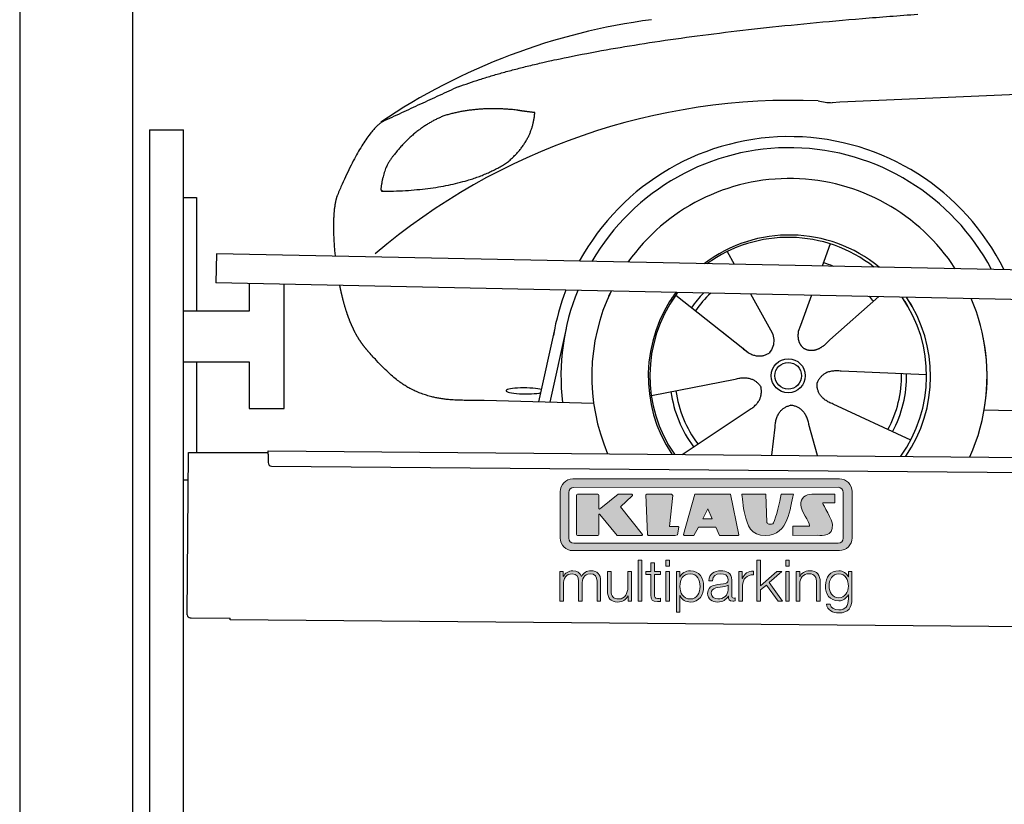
# Model space of a CAD drawing. Header units: millimetres. Extents: x -411 to 6777, y 0 to 7027.
# Tile 2 of 6: x 0 to 1744, y 4268 to 5657. Entities that reach past the tile are written whole.
import ezdxf

# ---------------------------------------------------------------- set-up
doc = ezdxf.new("R2010")
doc.units = ezdxf.units.MM
for name, color, linetype, lineweight in [('car', 10, 'Continuous', 25), ('Gebäude', 7, 'Continuous', 25), ('Logo', 7, 'Continuous', 25), ('Plattform', 7, 'Continuous', 25), ('Sichtbare Kanten(DIN)', 7, 'Continuous', 25), ('Ständer hinten', 7, 'Continuous', 25)]:
    doc.layers.add(name, color=color, linetype=linetype, lineweight=lineweight)

# ---------------------------------------------------------------- blocks, each defined once
blk = doc.blocks.new('Car')
at = {"layer": 'car'}
for p, q in [((1386.9, 5272.9), (1373, 5233.4)), ((1204.7, 5257.5), (1217.4, 5235.1)), ((1114.4, 5179.5), (1233.9, 5086.6)), ((1247, 5182.8), (1285.5, 5114.6)), ((1354.7, 5181.6), (1335.8, 5127.6)), ((1473.9, 5180.2), (1387.8, 5102.7)), ((1335.8, 5127.6), (1332, 5117.3)), ((873.8, 4988.2), (901.1, 5119.1)), ((920.7, 5118.9), (893.4, 4987.9)), ((1196.5, 5115.7), (1243.1, 5079.5)), ((1559.9, 5042.7), (1408.6, 5047.6)), ((1072.8, 5001.5), (1221.1, 5031.8)), ((970.8, 4986.5), (776.6, 4989.9)), ((1532.7, 4926.5), (1394.9, 4989.2)), ((1128.2, 4897.7), (1244.4, 4976.5)), ((1662.5, 4981.6), (3711.5, 4947)), ((1368.1, 4897.8), (1352.3, 4952.4)), ((1286.9, 4897.8), (1292.5, 4947.4))]:
    blk.add_line(p, q, dxfattribs=at)
for radius in [30.1, 23.6]:
    blk.add_circle((1314.9, 5038.7), radius, dxfattribs=at)
for centre, radius, start, end in [((1223.9, 4555.6), 1122.3, 98.0395, 124.4377), ((1328.6, 4385.2), 1141.2, 88.2487, 130.916), ((1389.9, 5640.2), 117.4, 256.9855, 269.1884), ((1317, 5037.9), 424.2, 26.9197, 151.8432), ((1317, 5037.9), 404.6, 28.3768, 150.3862), ((1317, 5037.9), 350, 33.4585, 145.3045), ((1317, 5037.9), 250, 51.0494, 127.7135), ((1314.9, 5038.7), 245, 52.2371, 126.5259), ((1314.9, 5038.7), 209.6, 68.0621, 73.3995), ((1317, 5037.9), 424.2, 159.4632, 170.7471), ((1317, 5037.9), 404.6, 158.4572, 187.1619), ((1317, 5037.9), 350, 155.0104, 203.6179), ((1317, 5037.9), 350, 155.0104, 157.8717), ((1317, 5037.9), 250, 144.1237, 214.1037), ((1314.9, 5038.7), 245, 144.9266, 215.1376), ((1317, 5037.9), 250, 144.1237, 148.496), ((1314.9, 5038.7), 245, 143.5289, 148.0172), ((1314.9, 5038.7), 209.6, 136.2024, 145.3995), ((1314.9, 5038.7), 200.6, 133.7482, 145.5463), ((1314.9, 5038.7), 200.6, 41.6402, 44.9032), ((1314.9, 5038.7), 245, 30.7457, 35.1225), ((1314.9, 5038.7), 245, 324.9119, 35.1225), ((1317, 5037.9), 250, 30.267, 34.5277), ((1317, 5037.9), 250, 325.9458, 34.5277), ((1317, 5037.9), 350, 350.7505, 23.641), ((1317, 5037.9), 350, 336.4317, 11.924), ((1314.9, 5038.7), 200.6, 332.1152, 1.5463), ((1314.9, 5038.7), 209.6, 332.262, 1.3995), ((1314.9, 5038.7), 209.6, 188.262, 217.3995), ((1314.9, 5038.7), 200.6, 188.1152, 217.5463)]:
    blk.add_arc(centre, radius, start, end, dxfattribs=at)
blk.add_ellipse((849.2, 5007.6), major_axis=(33.6, 0), ratio=0.157274, start_param=0.513473, end_param=5.704241, dxfattribs=at)
for points, degree in [([(725.9, 5545), (961.6, 5633.8), (1538.2, 5681)], 2), ([(4696.9, 5637), (3820.2, 5657.3), (1388.2, 5522.9)], 2), ([(725.9, 5545), (592.2, 5481.9)], 1), ([(702.3, 5493.8), (650.2, 5472.6), (612.6, 5422.3)], 2), ([(829.1, 5504.7), (761.5, 5511.8), (702.3, 5493.8)], 2), ([(812.8, 5411.1), (858.5, 5448.5), (861.8, 5500.4)], 2), ([(861.8, 5500.4), (844, 5502.3), (829.1, 5504.7)], 2), ([(592.2, 5481.9), (557.8, 5458.8), (513.7, 5351.3)], 2), ([(612.6, 5422.3), (594.5, 5402.3), (590.2, 5361)], 2), ([(591.4, 5358.7), (736.2, 5360.6), (812.8, 5411.1)], 2), ([(590.2, 5361), (593.5, 5360.8), (591.4, 5358.7)], 2), ([(513.7, 5351.3), (507.4, 5335.4), (505.6, 5306.9), (506.9, 5274.5), (510.6, 5242.7)], 4), ([(1233.9, 5086.6), (1257.4, 5064.9), (1280.6, 5078.4)], 2), ([(1408.6, 5047.6), (1376.8, 5051.4), (1366, 5026.8)], 2), ([(1221.1, 5031.8), (1251.8, 5040.8), (1266.6, 5018.4)], 2), ([(1394.9, 4989.2), (1364.8, 5000), (1366, 5026.8)], 2), ([(1244.4, 4976.5), (1272.3, 4992.1), (1266.6, 5018.4)], 2), ([(1292.5, 4947.4), (1293.4, 4979.3), (1319.3, 4986.5)], 2), ([(1352.3, 4952.4), (1346.1, 4983.8), (1319.3, 4986.5)], 2)]:
    blk.add_open_spline(points, degree=degree, dxfattribs=at)
for points, degree, knots in [([(518.8, 5191.4), (519.7, 5187.2), (520.7, 5183), (521.6, 5178.8), (522.6, 5174.8), (526.3, 5160), (530.4, 5146.4), (534.9, 5133.9), (539.8, 5122.7)], 4, [0.4914944, 0.4914944, 0.4914944, 0.4914944, 0.4914944, 0.5422469, 0.5422469, 0.5422469, 0.5422469, 0.728655, 0.728655, 0.728655, 0.728655, 0.728655]), ([(539.5, 5123.4), (540.9, 5120.2), (542.4, 5117.1), (543.8, 5114.1), (545.3, 5111.3), (551, 5100.2), (557.1, 5090.9), (563.4, 5083), (570, 5075.6)], 4, [0.7288005, 0.7288005, 0.7288005, 0.7288005, 0.7288005, 0.7843928, 0.7843928, 0.7843928, 0.7843928, 1, 1, 1, 1, 1]), ([(1285.5, 5114.6), (1287.2, 5110.5), (1288.3, 5106.5), (1288.6, 5102.7), (1289.3, 5094.1), (1286.7, 5086), (1280.6, 5078.4)], 3, [0.2167758, 0.2167758, 0.2167758, 0.2167758, 0.4600873, 0.4600873, 0.4600873, 1, 1, 1, 1]), ([(1332, 5117.3), (1331.5, 5114.2), (1331.3, 5111.1), (1331.4, 5108.2), (1331.7, 5105.4), (1332.5, 5099.6), (1334.6, 5094.3), (1338.2, 5089.8), (1343.1, 5086.8)], 4, [0.3191838, 0.3191838, 0.3191838, 0.3191838, 0.3191838, 0.5438253, 0.5438253, 0.5438253, 0.5438253, 1, 1, 1, 1, 1]), ([(1387.8, 5102.7), (1387.8, 5102.7), (1387.8, 5102.7), (1387.8, 5102.7), (1387.8, 5102.7), (1378.8, 5092.8), (1368.2, 5082.8), (1353.9, 5080.3), (1343.1, 5086.8)], 4, [-0.000003, -0.000003, -0.000003, -0.000003, -0.000003, 0, 0, 0, 0, 1, 1, 1, 1, 1]), ([(776.6, 4989.9), (751.9, 4990.4), (696.3, 4986.3), (660.1, 4999.9), (616.2, 5024.6), (570, 5075.6)], 4, [0, 0, 0, 0, 0, 0.597866, 1, 1, 1, 1, 1])]:
    blk.add_open_spline(points, degree=degree, knots=knots, dxfattribs=at)
blk = doc.blocks.new('KLAUS')
at = {"layer": 'Logo'}
h = blk.add_hatch(color=8, dxfattribs=at)
h.dxf.hatch_style = 2
edge = h.paths.add_edge_path()
edge.add_spline(control_points=[(3.6, 29.09), (2.88, 29.09), (2.3, 28.51), (2.3, 27.8), (2.3, 27.8), (2.3, 16.11), (2.3, 16.11), (2.3, 15.39), (2.88, 14.81), (3.6, 14.81), (3.6, 14.81), (71.16, 14.81), (71.16, 14.81), (71.88, 14.81), (72.46, 15.39), (72.46, 16.11), (72.46, 16.11), (72.46, 27.8), (72.46, 27.8), (72.46, 28.51), (71.88, 29.09), (71.16, 29.09), (71.16, 29.09), (3.6, 29.09), (3.6, 29.09), (3.6, 29.09), (3.6, 29.09), (3.6, 29.09)], knot_values=[0, 0, 0, 0, 1, 1, 1, 2, 2, 2, 3, 3, 3, 4, 4, 4, 5, 5, 5, 6, 6, 6, 7, 7, 7, 8, 8, 8, 9, 9, 9, 9], degree=3, periodic=0)
edge = h.paths.add_edge_path()
edge.add_spline(control_points=[(3.35, 31.23), (3.35, 31.23), (71.47, 31.23), (71.47, 31.23), (73.26, 31.23), (74.71, 29.77), (74.71, 27.99), (74.71, 27.99), (74.71, 16.17), (74.71, 16.17), (74.71, 14.38), (73.26, 12.93), (71.47, 12.93), (71.47, 12.93), (3.35, 12.93), (3.35, 12.93), (1.56, 12.93), (0.11, 14.38), (0.11, 16.17), (0.11, 16.17), (0.11, 27.99), (0.11, 27.99), (0.11, 29.77), (1.56, 31.23), (3.35, 31.23), (3.35, 31.23), (3.35, 31.23), (3.35, 31.23)], knot_values=[0, 0, 0, 0, 1, 1, 1, 2, 2, 2, 3, 3, 3, 4, 4, 4, 5, 5, 5, 6, 6, 6, 7, 7, 7, 8, 8, 8, 9, 9, 9, 9], degree=3, periodic=0)
h = blk.add_hatch(color=8, dxfattribs=at)
h.dxf.hatch_style = 2
edge = h.paths.add_edge_path()
edge.add_spline(control_points=[(4.5, 27.33), (4.5, 27.33), (9.7, 27.33), (9.7, 27.33), (9.84, 27.33), (9.96, 27.22), (9.96, 27.08), (9.96, 27.08), (9.96, 23.69), (9.96, 23.69), (9.96, 23.69), (9.94, 23.64), (10.04, 23.59), (10.14, 23.53), (10.2, 23.57), (10.2, 23.57), (10.2, 23.57), (10.51, 23.75), (10.51, 23.75), (10.51, 23.75), (14.94, 27.33), (14.94, 27.33), (14.94, 27.33), (18.41, 27.33), (18.41, 27.33), (18.41, 27.33), (18.49, 27.33), (18.56, 27.2), (18.65, 27.04), (18.53, 26.91), (18.53, 26.91), (18.53, 26.91), (15.49, 24.11), (15.49, 24.11), (15.49, 24.11), (21.14, 17.06), (21.14, 17.06), (21.14, 17.06), (21.13, 16.91), (21.13, 16.91), (21.08, 16.84), (20.99, 16.82), (20.99, 16.82), (20.99, 16.82), (14.7, 16.82), (14.7, 16.82), (14.7, 16.82), (10.26, 22.17), (10.26, 22.17), (10.26, 22.17), (10.19, 22.24), (10.08, 22.21), (9.97, 22.18), (9.96, 22.11), (9.96, 22.11), (9.96, 22.11), (9.96, 17.08), (9.96, 17.08), (9.96, 16.94), (9.84, 16.82), (9.7, 16.82), (9.7, 16.82), (4.5, 16.82), (4.5, 16.82), (4.36, 16.82), (4.25, 16.94), (4.25, 17.08), (4.25, 17.08), (4.25, 27.08), (4.25, 27.08), (4.25, 27.22), (4.36, 27.33), (4.5, 27.33), (4.5, 27.33), (4.5, 27.33), (4.5, 27.33)], knot_values=[0, 0, 0, 0, 1, 1, 1, 2, 2, 2, 3, 3, 3, 4, 4, 4, 5, 5, 5, 6, 6, 6, 7, 7, 7, 8, 8, 8, 9, 9, 9, 10, 10, 10, 11, 11, 11, 12, 12, 12, 13, 13, 13, 14, 14, 14, 15, 15, 15, 16, 16, 16, 17, 17, 17, 18, 18, 18, 19, 19, 19, 20, 20, 20, 21, 21, 21, 22, 22, 22, 23, 23, 23, 24, 24, 24, 25, 25, 25, 25], degree=3, periodic=0)
h = blk.add_hatch(color=8, dxfattribs=at)
h.dxf.hatch_style = 2
h.paths.add_polyline_path([(22.42, 17.06), (21.97, 27.15), (22.24, 27.33), (28.55, 27.33), (28.86, 26.97), (28.01, 19.08), (30.26, 19.07), (30.44, 18.95), (30.08, 16.95), (29.49, 16.82), (22.6, 16.82)])
h = blk.add_hatch(color=8, dxfattribs=at)
h.paths.add_polyline_path([(36.52, 21.01), (38.93, 21.01), (37.87, 23.57)])
h.paths.add_polyline_path([(34.52, 27.33), (43.65, 27.33), (45.76, 16.94), (45.57, 16.82), (40.83, 16.82), (39.89, 18.95), (35.42, 18.95), (34.27, 16.82), (31.78, 16.82), (31.66, 17)])
h = blk.add_hatch(color=8, dxfattribs=at)
h.dxf.hatch_style = 2
edge = h.paths.add_edge_path()
edge.add_spline(control_points=[(52.69, 27.32), (52.69, 27.32), (52.88, 20.14), (52.88, 20.14), (53.01, 19.89), (53.2, 19.77), (53.43, 19.71), (53.91, 19.59), (54.43, 19.57), (54.64, 20.03), (55.23, 21.34), (56.27, 25.45), (56.6, 27.33), (56.6, 27.33), (59.77, 27.33), (59.77, 27.33), (58.77, 23.9), (58.56, 16.82), (52.63, 16.76), (48.72, 16.72), (48.01, 19.35), (47.27, 22.24), (46.89, 23.68), (46.54, 27.33), (46.54, 27.33), (46.54, 27.33), (52.69, 27.32), (52.69, 27.32), (52.69, 27.32), (52.69, 27.32), (52.69, 27.32)], knot_values=[0, 0, 0, 0, 1, 1, 1, 2, 2, 2, 3, 3, 3, 4, 4, 4, 5, 5, 5, 6, 6, 6, 7, 7, 7, 8, 8, 8, 9, 9, 9, 10, 10, 10, 10], degree=3, periodic=0)
h = blk.add_hatch(color=8, dxfattribs=at)
h.dxf.hatch_style = 2
edge = h.paths.add_edge_path()
edge.add_spline(control_points=[(64.46, 27.33), (64.46, 27.33), (70.31, 27.33), (70.31, 27.33), (70.31, 26.52), (70.31, 26.02), (70.31, 25.12), (70.31, 25.12), (67.3, 25.12), (67.3, 25.12), (67.24, 25.04), (67.25, 25.11), (67.25, 24.91), (67.25, 24.88), (69.73, 20.38), (69.73, 19.57), (69.73, 16.4), (67.22, 16.81), (65.9, 16.82), (65.9, 16.82), (59.59, 16.82), (59.59, 16.82), (59.59, 17.76), (59.59, 18.23), (59.59, 19.14), (59.59, 19.14), (63.75, 19.14), (63.75, 19.14), (63.82, 19.22), (63.81, 19.11), (63.81, 19.31), (63.81, 20.32), (61.58, 23.06), (61.58, 24.63), (61.58, 26.33), (62.83, 27.34), (64.46, 27.33), (64.46, 27.33), (64.46, 27.33), (64.46, 27.33)], knot_values=[0, 0, 0, 0, 1, 1, 1, 2, 2, 2, 3, 3, 3, 4, 4, 4, 5, 5, 5, 6, 6, 6, 7, 7, 7, 8, 8, 8, 9, 9, 9, 10, 10, 10, 11, 11, 11, 12, 12, 12, 13, 13, 13, 13], degree=3, periodic=0)
h = blk.add_hatch(color=30, dxfattribs=at)
h.dxf.hatch_style = 2
h.paths.add_polyline_path([(20.07, 0), (20.99, 0), (20.99, 10.45), (20.07, 10.45)])
h = blk.add_hatch(color=30, dxfattribs=at)
h.paths.add_polyline_path([(27.1, 0), (28.03, 0), (28.03, 7.55), (27.1, 7.55)])
h.paths.add_polyline_path([(27.1, 8.98), (28.03, 8.98), (28.03, 10.45), (27.1, 10.45)])
h = blk.add_hatch(color=30, dxfattribs=at)
h.dxf.hatch_style = 2
h.paths.add_polyline_path([(50.4, 0), (51.32, 0), (51.32, 2.87), (52.82, 4.11), (55.8, 0), (56.96, 0), (53.52, 4.76), (56.74, 7.55), (55.51, 7.55), (51.32, 3.89), (51.32, 10.45), (50.4, 10.45)])
h = blk.add_hatch(color=30, dxfattribs=at)
h.paths.add_polyline_path([(57.74, 0), (58.66, 0), (58.66, 7.55), (57.74, 7.55)])
h.paths.add_polyline_path([(57.74, 8.98), (58.66, 8.98), (58.66, 10.45), (57.74, 10.45)])
h = blk.add_hatch(color=30, dxfattribs=at)
h.dxf.hatch_style = 2
edge = h.paths.add_edge_path()
edge.add_spline(control_points=[(0, 0), (0, 0), (0.92, 0), (0.92, 0), (0.92, 0), (0.92, 4.22), (0.92, 4.22), (0.94, 5.8), (1.58, 7), (3.18, 7), (4.35, 7), (4.77, 6.15), (4.76, 5.12), (4.76, 5.12), (4.76, 0), (4.76, 0), (4.76, 0), (5.68, 0), (5.68, 0), (5.68, 0), (5.68, 4.27), (5.68, 4.27), (5.68, 5.68), (6.14, 7), (7.73, 7), (9.05, 7), (9.52, 6.32), (9.52, 5.08), (9.52, 5.08), (9.52, 0), (9.52, 0), (9.52, 0), (10.44, 0), (10.44, 0), (10.44, 0), (10.44, 5.12), (10.44, 5.12), (10.44, 6.91), (9.59, 7.77), (7.94, 7.77), (6.94, 7.77), (5.99, 7.29), (5.54, 6.3), (5.26, 7.29), (4.36, 7.77), (3.37, 7.77), (2.17, 7.77), (1.38, 7.19), (0.89, 6.28), (0.89, 6.28), (0.85, 6.28), (0.85, 6.28), (0.85, 6.28), (0.85, 7.55), (0.85, 7.55), (0.85, 7.55), (0, 7.55), (0, 7.55), (0, 7.55), (0, 0), (0, 0), (0, 0), (0, 0), (0, 0)], knot_values=[0, 0, 0, 0, 1, 1, 1, 2, 2, 2, 3, 3, 3, 4, 4, 4, 5, 5, 5, 6, 6, 6, 7, 7, 7, 8, 8, 8, 9, 9, 9, 10, 10, 10, 11, 11, 11, 12, 12, 12, 13, 13, 13, 14, 14, 14, 15, 15, 15, 16, 16, 16, 17, 17, 17, 18, 18, 18, 19, 19, 19, 20, 20, 20, 21, 21, 21, 21], degree=3, periodic=0)
h = blk.add_hatch(color=30, dxfattribs=at)
h.dxf.hatch_style = 2
edge = h.paths.add_edge_path()
edge.add_spline(control_points=[(18.31, 7.55), (18.31, 7.55), (17.39, 7.55), (17.39, 7.55), (17.39, 7.55), (17.39, 3.59), (17.39, 3.59), (17.39, 2.05), (16.7, 0.56), (15.12, 0.56), (13.66, 0.56), (13.15, 1.27), (13.1, 2.64), (13.1, 2.64), (13.1, 7.55), (13.1, 7.55), (13.1, 7.55), (12.18, 7.55), (12.18, 7.55), (12.18, 7.55), (12.18, 2.65), (12.18, 2.65), (12.18, 0.89), (12.93, -0.22), (14.83, -0.22), (15.96, -0.22), (16.95, 0.35), (17.44, 1.36), (17.44, 1.36), (17.47, 1.36), (17.47, 1.36), (17.47, 1.36), (17.47, 0), (17.47, 0), (17.47, 0), (18.31, 0), (18.31, 0), (18.31, 0), (18.31, 7.55), (18.31, 7.55), (18.31, 7.55), (18.31, 7.55), (18.31, 7.55)], knot_values=[0, 0, 0, 0, 1, 1, 1, 2, 2, 2, 3, 3, 3, 4, 4, 4, 5, 5, 5, 6, 6, 6, 7, 7, 7, 8, 8, 8, 9, 9, 9, 10, 10, 10, 11, 11, 11, 12, 12, 12, 13, 13, 13, 14, 14, 14, 14], degree=3, periodic=0)
h = blk.add_hatch(color=30, dxfattribs=at)
h.dxf.hatch_style = 2
edge = h.paths.add_edge_path()
edge.add_spline(control_points=[(24.22, 9.82), (24.22, 9.82), (23.3, 9.82), (23.3, 9.82), (23.3, 9.82), (23.3, 7.55), (23.3, 7.55), (23.3, 7.55), (21.98, 7.55), (21.98, 7.55), (21.98, 7.55), (21.98, 6.78), (21.98, 6.78), (21.98, 6.78), (23.3, 6.78), (23.3, 6.78), (23.3, 6.78), (23.3, 1.61), (23.3, 1.61), (23.28, 0.32), (23.71, -0.09), (24.94, -0.09), (25.22, -0.09), (25.48, -0.06), (25.76, -0.06), (25.76, -0.06), (25.76, 0.73), (25.76, 0.73), (25.5, 0.7), (25.23, 0.69), (24.97, 0.69), (24.31, 0.73), (24.22, 1.08), (24.22, 1.68), (24.22, 1.68), (24.22, 6.78), (24.22, 6.78), (24.22, 6.78), (25.76, 6.78), (25.76, 6.78), (25.76, 6.78), (25.76, 7.55), (25.76, 7.55), (25.76, 7.55), (24.22, 7.55), (24.22, 7.55), (24.22, 7.55), (24.22, 9.82), (24.22, 9.82), (24.22, 9.82), (24.22, 9.82), (24.22, 9.82)], knot_values=[0, 0, 0, 0, 1, 1, 1, 2, 2, 2, 3, 3, 3, 4, 4, 4, 5, 5, 5, 6, 6, 6, 7, 7, 7, 8, 8, 8, 9, 9, 9, 10, 10, 10, 11, 11, 11, 12, 12, 12, 13, 13, 13, 14, 14, 14, 15, 15, 15, 16, 16, 16, 17, 17, 17, 17], degree=3, periodic=0)
h = blk.add_hatch(color=30, dxfattribs=at)
edge = h.paths.add_edge_path()
edge.add_spline(control_points=[(35.84, 3.78), (35.84, 2.21), (35.12, 0.56), (33.37, 0.56), (31.4, 0.56), (30.72, 2.21), (30.72, 3.78), (30.72, 5.49), (31.33, 7), (33.37, 7), (35.12, 7), (35.84, 5.34), (35.84, 3.78), (35.84, 3.78), (35.84, 3.78), (35.84, 3.78)], knot_values=[0, 0, 0, 0, 1, 1, 1, 2, 2, 2, 3, 3, 3, 4, 4, 4, 5, 5, 5, 5], degree=3, periodic=0)
edge = h.paths.add_edge_path()
edge.add_spline(control_points=[(29.79, -2.8), (29.79, -2.8), (30.72, -2.8), (30.72, -2.8), (30.72, -2.8), (30.72, 1.43), (30.72, 1.43), (30.72, 1.43), (30.74, 1.43), (30.74, 1.43), (31.14, 0.35), (32.24, -0.22), (33.37, -0.22), (35.66, -0.22), (36.76, 1.64), (36.76, 3.78), (36.76, 5.91), (35.66, 7.77), (33.37, 7.77), (32.15, 7.77), (31.1, 7.14), (30.67, 6.12), (30.67, 6.12), (30.64, 6.12), (30.64, 6.12), (30.64, 6.12), (30.64, 7.55), (30.64, 7.55), (30.64, 7.55), (29.79, 7.55), (29.79, 7.55), (29.79, 7.55), (29.79, -2.8), (29.79, -2.8), (29.79, -2.8), (29.79, -2.8), (29.79, -2.8)], knot_values=[0, 0, 0, 0, 1, 1, 1, 2, 2, 2, 3, 3, 3, 4, 4, 4, 5, 5, 5, 6, 6, 6, 7, 7, 7, 8, 8, 8, 9, 9, 9, 10, 10, 10, 11, 11, 11, 12, 12, 12, 12], degree=3, periodic=0)
h = blk.add_hatch(color=30, dxfattribs=at)
edge = h.paths.add_edge_path()
edge.add_spline(control_points=[(43.03, 2.93), (43.04, 1.45), (41.8, 0.56), (40.39, 0.56), (39.53, 0.56), (38.71, 1.13), (38.71, 2.05), (38.71, 3.53), (40.66, 3.51), (42.22, 3.79), (42.47, 3.84), (42.88, 3.91), (43, 4.13), (43, 4.13), (43.03, 4.13), (43.03, 4.13), (43.03, 4.13), (43.03, 2.93), (43.03, 2.93), (43.03, 2.93), (43.03, 2.93), (43.03, 2.93)], knot_values=[0, 0, 0, 0, 1, 1, 1, 2, 2, 2, 3, 3, 3, 4, 4, 4, 5, 5, 5, 6, 6, 6, 7, 7, 7, 7], degree=3, periodic=0)
edge = h.paths.add_edge_path()
edge.add_spline(control_points=[(39.03, 5.24), (39.06, 6.47), (39.91, 7), (41.05, 7), (42.14, 7), (43.03, 6.69), (43.03, 5.45), (43.03, 4.61), (42.6, 4.51), (41.84, 4.42), (39.85, 4.19), (37.79, 4.11), (37.79, 1.99), (37.79, 0.47), (38.93, -0.22), (40.32, -0.22), (41.77, -0.22), (42.43, 0.34), (43.07, 1.32), (43.07, 1.32), (43.1, 1.32), (43.1, 1.32), (43.1, 0.53), (43.25, 0), (44.19, 0), (44.43, 0), (44.58, 0.01), (44.79, 0.06), (44.79, 0.06), (44.79, 0.83), (44.79, 0.83), (44.71, 0.81), (44.6, 0.78), (44.49, 0.78), (44.13, 0.78), (43.95, 0.98), (43.95, 1.33), (43.95, 1.33), (43.95, 5.34), (43.95, 5.34), (43.95, 7.36), (42.5, 7.77), (41.17, 7.77), (39.44, 7.77), (38.2, 7.01), (38.11, 5.24), (38.11, 5.24), (39.03, 5.24), (39.03, 5.24), (39.03, 5.24), (39.03, 5.24), (39.03, 5.24)], knot_values=[0, 0, 0, 0, 1, 1, 1, 2, 2, 2, 3, 3, 3, 4, 4, 4, 5, 5, 5, 6, 6, 6, 7, 7, 7, 8, 8, 8, 9, 9, 9, 10, 10, 10, 11, 11, 11, 12, 12, 12, 13, 13, 13, 14, 14, 14, 15, 15, 15, 16, 16, 16, 17, 17, 17, 17], degree=3, periodic=0)
h = blk.add_hatch(color=30, dxfattribs=at)
h.dxf.hatch_style = 2
edge = h.paths.add_edge_path()
edge.add_spline(control_points=[(45.79, 0), (45.79, 0), (46.71, 0), (46.71, 0), (46.71, 0), (46.71, 4.03), (46.71, 4.03), (46.71, 5.59), (47.85, 6.82), (49.52, 6.73), (49.52, 6.73), (49.52, 7.66), (49.52, 7.66), (48.16, 7.72), (47.14, 7), (46.67, 5.78), (46.67, 5.78), (46.64, 5.78), (46.64, 5.78), (46.64, 5.78), (46.64, 7.55), (46.64, 7.55), (46.64, 7.55), (45.79, 7.55), (45.79, 7.55), (45.79, 7.55), (45.79, 0), (45.79, 0), (45.79, 0), (45.79, 0), (45.79, 0)], knot_values=[0, 0, 0, 0, 1, 1, 1, 2, 2, 2, 3, 3, 3, 4, 4, 4, 5, 5, 5, 6, 6, 6, 7, 7, 7, 8, 8, 8, 9, 9, 9, 10, 10, 10, 10], degree=3, periodic=0)
h = blk.add_hatch(color=30, dxfattribs=at)
h.dxf.hatch_style = 2
edge = h.paths.add_edge_path()
edge.add_spline(control_points=[(60.41, 0), (60.41, 0), (61.33, 0), (61.33, 0), (61.33, 0), (61.33, 4.41), (61.33, 4.41), (61.36, 5.89), (62.24, 7), (63.7, 7), (65.2, 7), (65.62, 6.02), (65.62, 4.71), (65.62, 4.71), (65.62, 0), (65.62, 0), (65.62, 0), (66.54, 0), (66.54, 0), (66.54, 0), (66.54, 4.86), (66.54, 4.86), (66.54, 6.66), (65.9, 7.77), (63.78, 7.77), (62.71, 7.77), (61.7, 7.16), (61.36, 6.25), (61.36, 6.25), (61.33, 6.25), (61.33, 6.25), (61.33, 6.25), (61.33, 7.55), (61.33, 7.55), (61.33, 7.55), (60.41, 7.55), (60.41, 7.55), (60.41, 7.55), (60.41, 0), (60.41, 0), (60.41, 0), (60.41, 0), (60.41, 0)], knot_values=[0, 0, 0, 0, 1, 1, 1, 2, 2, 2, 3, 3, 3, 4, 4, 4, 5, 5, 5, 6, 6, 6, 7, 7, 7, 8, 8, 8, 9, 9, 9, 10, 10, 10, 11, 11, 11, 12, 12, 12, 13, 13, 13, 14, 14, 14, 14], degree=3, periodic=0)
h = blk.add_hatch(color=30, dxfattribs=at)
edge = h.paths.add_edge_path()
edge.add_spline(control_points=[(71.32, 0.86), (69.62, 0.86), (68.83, 2.34), (68.83, 3.86), (68.83, 5.43), (69.56, 7), (71.32, 7), (73.06, 7), (73.75, 5.34), (73.75, 3.86), (73.75, 2.33), (72.91, 0.86), (71.32, 0.86), (71.32, 0.86), (71.32, 0.86), (71.32, 0.86)], knot_values=[0, 0, 0, 0, 1, 1, 1, 2, 2, 2, 3, 3, 3, 4, 4, 4, 5, 5, 5, 5], degree=3, periodic=0)
edge = h.paths.add_edge_path()
edge.add_spline(control_points=[(74.67, 7.55), (74.67, 7.55), (73.75, 7.55), (73.75, 7.55), (73.75, 7.55), (73.75, 6.25), (73.75, 6.25), (73.75, 6.25), (73.72, 6.25), (73.72, 6.25), (73.35, 7.09), (72.41, 7.77), (71.32, 7.77), (69.13, 7.77), (67.9, 6.05), (67.9, 3.97), (67.9, 1.82), (68.9, 0.09), (71.32, 0.09), (72.4, 0.09), (73.29, 0.72), (73.72, 1.64), (73.72, 1.64), (73.75, 1.64), (73.75, 1.64), (73.75, 1.64), (73.75, 0.61), (73.75, 0.61), (73.75, -1.23), (73.01, -2.24), (71.32, -2.24), (70.29, -2.24), (69.31, -1.85), (69.1, -0.73), (69.1, -0.73), (68.18, -0.73), (68.18, -0.73), (68.31, -2.34), (69.81, -3.02), (71.32, -3.02), (73.79, -3.02), (74.65, -1.64), (74.67, 0.61), (74.67, 0.61), (74.67, 7.55), (74.67, 7.55), (74.67, 7.55), (74.67, 7.55), (74.67, 7.55)], knot_values=[0, 0, 0, 0, 1, 1, 1, 2, 2, 2, 3, 3, 3, 4, 4, 4, 5, 5, 5, 6, 6, 6, 7, 7, 7, 8, 8, 8, 9, 9, 9, 10, 10, 10, 11, 11, 11, 12, 12, 12, 13, 13, 13, 14, 14, 14, 15, 15, 15, 16, 16, 16, 16], degree=3, periodic=0)
at = {"layer": 'Logo', "lineweight": 0}
for points in [[(22.42, 17.06), (21.97, 27.15), (22.24, 27.33), (28.55, 27.33), (28.86, 26.97), (28.01, 19.08), (30.26, 19.07), (30.44, 18.95), (30.08, 16.95), (29.49, 16.82), (22.6, 16.82), (22.42, 17.06), (22.42, 17.06)], [(34.52, 27.33), (43.65, 27.33), (45.76, 16.94), (45.57, 16.82), (40.83, 16.82), (39.89, 18.95), (35.42, 18.95), (34.27, 16.82), (31.78, 16.82), (31.66, 17), (34.52, 27.33), (34.52, 27.33)], [(36.52, 21.01), (38.93, 21.01), (37.87, 23.57), (36.52, 21.01), (36.52, 21.01)], [(20.07, 0), (20.99, 0), (20.99, 10.45), (20.07, 10.45), (20.07, 0), (20.07, 0)], [(27.1, 8.98), (28.03, 8.98), (28.03, 10.45), (27.1, 10.45), (27.1, 8.98), (27.1, 8.98)], [(50.4, 0), (51.32, 0), (51.32, 2.87), (52.82, 4.11), (55.8, 0), (56.96, 0), (53.52, 4.76), (56.74, 7.55), (55.51, 7.55), (51.32, 3.89), (51.32, 10.45), (50.4, 10.45), (50.4, 0), (50.4, 0)], [(57.74, 8.98), (58.66, 8.98), (58.66, 10.45), (57.74, 10.45), (57.74, 8.98), (57.74, 8.98)], [(27.1, 0), (28.03, 0), (28.03, 7.55), (27.1, 7.55), (27.1, 0), (27.1, 0)], [(57.74, 0), (58.66, 0), (58.66, 7.55), (57.74, 7.55), (57.74, 0), (57.74, 0)]]:
    blk.add_lwpolyline(points, dxfattribs=at)
for points, knots in [([(3.35, 31.23), (3.35, 31.23), (71.47, 31.23), (71.47, 31.23), (73.26, 31.23), (74.71, 29.77), (74.71, 27.99), (74.71, 27.99), (74.71, 16.17), (74.71, 16.17), (74.71, 14.38), (73.26, 12.93), (71.47, 12.93), (71.47, 12.93), (3.35, 12.93), (3.35, 12.93), (1.56, 12.93), (0.11, 14.38), (0.11, 16.17), (0.11, 16.17), (0.11, 27.99), (0.11, 27.99), (0.11, 29.77), (1.56, 31.23), (3.35, 31.23), (3.35, 31.23), (3.35, 31.23), (3.35, 31.23)], [0, 0, 0, 0, 1, 1, 1, 2, 2, 2, 3, 3, 3, 4, 4, 4, 5, 5, 5, 6, 6, 6, 7, 7, 7, 8, 8, 8, 9, 9, 9, 9]), ([(3.6, 29.09), (2.88, 29.09), (2.3, 28.51), (2.3, 27.8), (2.3, 27.8), (2.3, 16.11), (2.3, 16.11), (2.3, 15.39), (2.88, 14.81), (3.6, 14.81), (3.6, 14.81), (71.16, 14.81), (71.16, 14.81), (71.88, 14.81), (72.46, 15.39), (72.46, 16.11), (72.46, 16.11), (72.46, 27.8), (72.46, 27.8), (72.46, 28.51), (71.88, 29.09), (71.16, 29.09), (71.16, 29.09), (3.6, 29.09), (3.6, 29.09), (3.6, 29.09), (3.6, 29.09), (3.6, 29.09)], [0, 0, 0, 0, 1, 1, 1, 2, 2, 2, 3, 3, 3, 4, 4, 4, 5, 5, 5, 6, 6, 6, 7, 7, 7, 8, 8, 8, 9, 9, 9, 9]), ([(4.5, 27.33), (4.5, 27.33), (9.7, 27.33), (9.7, 27.33), (9.84, 27.33), (9.96, 27.22), (9.96, 27.08), (9.96, 27.08), (9.96, 23.69), (9.96, 23.69), (9.96, 23.69), (9.94, 23.64), (10.04, 23.59), (10.14, 23.53), (10.2, 23.57), (10.2, 23.57), (10.2, 23.57), (10.51, 23.75), (10.51, 23.75), (10.51, 23.75), (14.94, 27.33), (14.94, 27.33), (14.94, 27.33), (18.41, 27.33), (18.41, 27.33), (18.41, 27.33), (18.49, 27.33), (18.56, 27.2), (18.65, 27.04), (18.53, 26.91), (18.53, 26.91), (18.53, 26.91), (15.49, 24.11), (15.49, 24.11), (15.49, 24.11), (21.14, 17.06), (21.14, 17.06), (21.14, 17.06), (21.13, 16.91), (21.13, 16.91), (21.08, 16.84), (20.99, 16.82), (20.99, 16.82), (20.99, 16.82), (14.7, 16.82), (14.7, 16.82), (14.7, 16.82), (10.26, 22.17), (10.26, 22.17), (10.26, 22.17), (10.19, 22.24), (10.08, 22.21), (9.97, 22.18), (9.96, 22.11), (9.96, 22.11), (9.96, 22.11), (9.96, 17.08), (9.96, 17.08), (9.96, 16.94), (9.84, 16.82), (9.7, 16.82), (9.7, 16.82), (4.5, 16.82), (4.5, 16.82), (4.36, 16.82), (4.25, 16.94), (4.25, 17.08), (4.25, 17.08), (4.25, 27.08), (4.25, 27.08), (4.25, 27.22), (4.36, 27.33), (4.5, 27.33), (4.5, 27.33), (4.5, 27.33), (4.5, 27.33)], [0, 0, 0, 0, 1, 1, 1, 2, 2, 2, 3, 3, 3, 4, 4, 4, 5, 5, 5, 6, 6, 6, 7, 7, 7, 8, 8, 8, 9, 9, 9, 10, 10, 10, 11, 11, 11, 12, 12, 12, 13, 13, 13, 14, 14, 14, 15, 15, 15, 16, 16, 16, 17, 17, 17, 18, 18, 18, 19, 19, 19, 20, 20, 20, 21, 21, 21, 22, 22, 22, 23, 23, 23, 24, 24, 24, 25, 25, 25, 25]), ([(52.69, 27.32), (52.69, 27.32), (52.88, 20.14), (52.88, 20.14), (53.01, 19.89), (53.2, 19.77), (53.43, 19.71), (53.91, 19.59), (54.43, 19.57), (54.64, 20.03), (55.23, 21.34), (56.27, 25.45), (56.6, 27.33), (56.6, 27.33), (59.77, 27.33), (59.77, 27.33), (58.77, 23.9), (58.56, 16.82), (52.63, 16.76), (48.72, 16.72), (48.01, 19.35), (47.27, 22.24), (46.89, 23.68), (46.54, 27.33), (46.54, 27.33), (46.54, 27.33), (52.69, 27.32), (52.69, 27.32), (52.69, 27.32), (52.69, 27.32), (52.69, 27.32)], [0, 0, 0, 0, 1, 1, 1, 2, 2, 2, 3, 3, 3, 4, 4, 4, 5, 5, 5, 6, 6, 6, 7, 7, 7, 8, 8, 8, 9, 9, 9, 10, 10, 10, 10]), ([(64.46, 27.33), (64.46, 27.33), (70.31, 27.33), (70.31, 27.33), (70.31, 26.52), (70.31, 26.02), (70.31, 25.12), (70.31, 25.12), (67.3, 25.12), (67.3, 25.12), (67.24, 25.04), (67.25, 25.11), (67.25, 24.91), (67.25, 24.88), (69.73, 20.38), (69.73, 19.57), (69.73, 16.4), (67.22, 16.81), (65.9, 16.82), (65.9, 16.82), (59.59, 16.82), (59.59, 16.82), (59.59, 17.76), (59.59, 18.23), (59.59, 19.14), (59.59, 19.14), (63.75, 19.14), (63.75, 19.14), (63.82, 19.22), (63.81, 19.11), (63.81, 19.31), (63.81, 20.32), (61.58, 23.06), (61.58, 24.63), (61.58, 26.33), (62.83, 27.34), (64.46, 27.33), (64.46, 27.33), (64.46, 27.33), (64.46, 27.33)], [0, 0, 0, 0, 1, 1, 1, 2, 2, 2, 3, 3, 3, 4, 4, 4, 5, 5, 5, 6, 6, 6, 7, 7, 7, 8, 8, 8, 9, 9, 9, 10, 10, 10, 11, 11, 11, 12, 12, 12, 13, 13, 13, 13]), ([(0, 0), (0, 0), (0.92, 0), (0.92, 0), (0.92, 0), (0.92, 4.22), (0.92, 4.22), (0.94, 5.8), (1.58, 7), (3.18, 7), (4.35, 7), (4.77, 6.15), (4.76, 5.12), (4.76, 5.12), (4.76, 0), (4.76, 0), (4.76, 0), (5.68, 0), (5.68, 0), (5.68, 0), (5.68, 4.27), (5.68, 4.27), (5.68, 5.68), (6.14, 7), (7.73, 7), (9.05, 7), (9.52, 6.32), (9.52, 5.08), (9.52, 5.08), (9.52, 0), (9.52, 0), (9.52, 0), (10.44, 0), (10.44, 0), (10.44, 0), (10.44, 5.12), (10.44, 5.12), (10.44, 6.91), (9.59, 7.77), (7.94, 7.77), (6.94, 7.77), (5.99, 7.29), (5.54, 6.3), (5.26, 7.29), (4.36, 7.77), (3.37, 7.77), (2.17, 7.77), (1.38, 7.19), (0.89, 6.28), (0.89, 6.28), (0.85, 6.28), (0.85, 6.28), (0.85, 6.28), (0.85, 7.55), (0.85, 7.55), (0.85, 7.55), (0, 7.55), (0, 7.55), (0, 7.55), (0, 0), (0, 0), (0, 0), (0, 0), (0, 0)], [0, 0, 0, 0, 1, 1, 1, 2, 2, 2, 3, 3, 3, 4, 4, 4, 5, 5, 5, 6, 6, 6, 7, 7, 7, 8, 8, 8, 9, 9, 9, 10, 10, 10, 11, 11, 11, 12, 12, 12, 13, 13, 13, 14, 14, 14, 15, 15, 15, 16, 16, 16, 17, 17, 17, 18, 18, 18, 19, 19, 19, 20, 20, 20, 21, 21, 21, 21]), ([(18.31, 7.55), (18.31, 7.55), (17.39, 7.55), (17.39, 7.55), (17.39, 7.55), (17.39, 3.59), (17.39, 3.59), (17.39, 2.05), (16.7, 0.56), (15.12, 0.56), (13.66, 0.56), (13.15, 1.27), (13.1, 2.64), (13.1, 2.64), (13.1, 7.55), (13.1, 7.55), (13.1, 7.55), (12.18, 7.55), (12.18, 7.55), (12.18, 7.55), (12.18, 2.65), (12.18, 2.65), (12.18, 0.89), (12.93, -0.22), (14.83, -0.22), (15.96, -0.22), (16.95, 0.35), (17.44, 1.36), (17.44, 1.36), (17.47, 1.36), (17.47, 1.36), (17.47, 1.36), (17.47, 0), (17.47, 0), (17.47, 0), (18.31, 0), (18.31, 0), (18.31, 0), (18.31, 7.55), (18.31, 7.55), (18.31, 7.55), (18.31, 7.55), (18.31, 7.55)], [0, 0, 0, 0, 1, 1, 1, 2, 2, 2, 3, 3, 3, 4, 4, 4, 5, 5, 5, 6, 6, 6, 7, 7, 7, 8, 8, 8, 9, 9, 9, 10, 10, 10, 11, 11, 11, 12, 12, 12, 13, 13, 13, 14, 14, 14, 14]), ([(24.22, 9.82), (24.22, 9.82), (23.3, 9.82), (23.3, 9.82), (23.3, 9.82), (23.3, 7.55), (23.3, 7.55), (23.3, 7.55), (21.98, 7.55), (21.98, 7.55), (21.98, 7.55), (21.98, 6.78), (21.98, 6.78), (21.98, 6.78), (23.3, 6.78), (23.3, 6.78), (23.3, 6.78), (23.3, 1.61), (23.3, 1.61), (23.28, 0.32), (23.71, -0.09), (24.94, -0.09), (25.22, -0.09), (25.48, -0.06), (25.76, -0.06), (25.76, -0.06), (25.76, 0.73), (25.76, 0.73), (25.5, 0.7), (25.23, 0.69), (24.97, 0.69), (24.31, 0.73), (24.22, 1.08), (24.22, 1.68), (24.22, 1.68), (24.22, 6.78), (24.22, 6.78), (24.22, 6.78), (25.76, 6.78), (25.76, 6.78), (25.76, 6.78), (25.76, 7.55), (25.76, 7.55), (25.76, 7.55), (24.22, 7.55), (24.22, 7.55), (24.22, 7.55), (24.22, 9.82), (24.22, 9.82), (24.22, 9.82), (24.22, 9.82), (24.22, 9.82)], [0, 0, 0, 0, 1, 1, 1, 2, 2, 2, 3, 3, 3, 4, 4, 4, 5, 5, 5, 6, 6, 6, 7, 7, 7, 8, 8, 8, 9, 9, 9, 10, 10, 10, 11, 11, 11, 12, 12, 12, 13, 13, 13, 14, 14, 14, 15, 15, 15, 16, 16, 16, 17, 17, 17, 17]), ([(29.79, -2.8), (29.79, -2.8), (30.72, -2.8), (30.72, -2.8), (30.72, -2.8), (30.72, 1.43), (30.72, 1.43), (30.72, 1.43), (30.74, 1.43), (30.74, 1.43), (31.14, 0.35), (32.24, -0.22), (33.37, -0.22), (35.66, -0.22), (36.76, 1.64), (36.76, 3.78), (36.76, 5.91), (35.66, 7.77), (33.37, 7.77), (32.15, 7.77), (31.1, 7.14), (30.67, 6.12), (30.67, 6.12), (30.64, 6.12), (30.64, 6.12), (30.64, 6.12), (30.64, 7.55), (30.64, 7.55), (30.64, 7.55), (29.79, 7.55), (29.79, 7.55), (29.79, 7.55), (29.79, -2.8), (29.79, -2.8), (29.79, -2.8), (29.79, -2.8), (29.79, -2.8)], [0, 0, 0, 0, 1, 1, 1, 2, 2, 2, 3, 3, 3, 4, 4, 4, 5, 5, 5, 6, 6, 6, 7, 7, 7, 8, 8, 8, 9, 9, 9, 10, 10, 10, 11, 11, 11, 12, 12, 12, 12]), ([(39.03, 5.24), (39.06, 6.47), (39.91, 7), (41.05, 7), (42.14, 7), (43.03, 6.69), (43.03, 5.45), (43.03, 4.61), (42.6, 4.51), (41.84, 4.42), (39.85, 4.19), (37.79, 4.11), (37.79, 1.99), (37.79, 0.47), (38.93, -0.22), (40.32, -0.22), (41.77, -0.22), (42.43, 0.34), (43.07, 1.32), (43.07, 1.32), (43.1, 1.32), (43.1, 1.32), (43.1, 0.53), (43.25, 0), (44.19, 0), (44.43, 0), (44.58, 0.01), (44.79, 0.06), (44.79, 0.06), (44.79, 0.83), (44.79, 0.83), (44.71, 0.81), (44.6, 0.78), (44.49, 0.78), (44.13, 0.78), (43.95, 0.98), (43.95, 1.33), (43.95, 1.33), (43.95, 5.34), (43.95, 5.34), (43.95, 7.36), (42.5, 7.77), (41.17, 7.77), (39.44, 7.77), (38.2, 7.01), (38.11, 5.24), (38.11, 5.24), (39.03, 5.24), (39.03, 5.24), (39.03, 5.24), (39.03, 5.24), (39.03, 5.24)], [0, 0, 0, 0, 1, 1, 1, 2, 2, 2, 3, 3, 3, 4, 4, 4, 5, 5, 5, 6, 6, 6, 7, 7, 7, 8, 8, 8, 9, 9, 9, 10, 10, 10, 11, 11, 11, 12, 12, 12, 13, 13, 13, 14, 14, 14, 15, 15, 15, 16, 16, 16, 17, 17, 17, 17]), ([(45.79, 0), (45.79, 0), (46.71, 0), (46.71, 0), (46.71, 0), (46.71, 4.03), (46.71, 4.03), (46.71, 5.59), (47.85, 6.82), (49.52, 6.73), (49.52, 6.73), (49.52, 7.66), (49.52, 7.66), (48.16, 7.72), (47.14, 7), (46.67, 5.78), (46.67, 5.78), (46.64, 5.78), (46.64, 5.78), (46.64, 5.78), (46.64, 7.55), (46.64, 7.55), (46.64, 7.55), (45.79, 7.55), (45.79, 7.55), (45.79, 7.55), (45.79, 0), (45.79, 0), (45.79, 0), (45.79, 0), (45.79, 0)], [0, 0, 0, 0, 1, 1, 1, 2, 2, 2, 3, 3, 3, 4, 4, 4, 5, 5, 5, 6, 6, 6, 7, 7, 7, 8, 8, 8, 9, 9, 9, 10, 10, 10, 10]), ([(60.41, 0), (60.41, 0), (61.33, 0), (61.33, 0), (61.33, 0), (61.33, 4.41), (61.33, 4.41), (61.36, 5.89), (62.24, 7), (63.7, 7), (65.2, 7), (65.62, 6.02), (65.62, 4.71), (65.62, 4.71), (65.62, 0), (65.62, 0), (65.62, 0), (66.54, 0), (66.54, 0), (66.54, 0), (66.54, 4.86), (66.54, 4.86), (66.54, 6.66), (65.9, 7.77), (63.78, 7.77), (62.71, 7.77), (61.7, 7.16), (61.36, 6.25), (61.36, 6.25), (61.33, 6.25), (61.33, 6.25), (61.33, 6.25), (61.33, 7.55), (61.33, 7.55), (61.33, 7.55), (60.41, 7.55), (60.41, 7.55), (60.41, 7.55), (60.41, 0), (60.41, 0), (60.41, 0), (60.41, 0), (60.41, 0)], [0, 0, 0, 0, 1, 1, 1, 2, 2, 2, 3, 3, 3, 4, 4, 4, 5, 5, 5, 6, 6, 6, 7, 7, 7, 8, 8, 8, 9, 9, 9, 10, 10, 10, 11, 11, 11, 12, 12, 12, 13, 13, 13, 14, 14, 14, 14]), ([(74.67, 7.55), (74.67, 7.55), (73.75, 7.55), (73.75, 7.55), (73.75, 7.55), (73.75, 6.25), (73.75, 6.25), (73.75, 6.25), (73.72, 6.25), (73.72, 6.25), (73.35, 7.09), (72.41, 7.77), (71.32, 7.77), (69.13, 7.77), (67.9, 6.05), (67.9, 3.97), (67.9, 1.82), (68.9, 0.09), (71.32, 0.09), (72.4, 0.09), (73.29, 0.72), (73.72, 1.64), (73.72, 1.64), (73.75, 1.64), (73.75, 1.64), (73.75, 1.64), (73.75, 0.61), (73.75, 0.61), (73.75, -1.23), (73.01, -2.24), (71.32, -2.24), (70.29, -2.24), (69.31, -1.85), (69.1, -0.73), (69.1, -0.73), (68.18, -0.73), (68.18, -0.73), (68.31, -2.34), (69.81, -3.02), (71.32, -3.02), (73.79, -3.02), (74.65, -1.64), (74.67, 0.61), (74.67, 0.61), (74.67, 7.55), (74.67, 7.55), (74.67, 7.55), (74.67, 7.55), (74.67, 7.55)], [0, 0, 0, 0, 1, 1, 1, 2, 2, 2, 3, 3, 3, 4, 4, 4, 5, 5, 5, 6, 6, 6, 7, 7, 7, 8, 8, 8, 9, 9, 9, 10, 10, 10, 11, 11, 11, 12, 12, 12, 13, 13, 13, 14, 14, 14, 15, 15, 15, 16, 16, 16, 16]), ([(35.84, 3.78), (35.84, 2.21), (35.12, 0.56), (33.37, 0.56), (31.4, 0.56), (30.72, 2.21), (30.72, 3.78), (30.72, 5.49), (31.33, 7), (33.37, 7), (35.12, 7), (35.84, 5.34), (35.84, 3.78), (35.84, 3.78), (35.84, 3.78), (35.84, 3.78)], [0, 0, 0, 0, 1, 1, 1, 2, 2, 2, 3, 3, 3, 4, 4, 4, 5, 5, 5, 5]), ([(71.32, 0.86), (69.62, 0.86), (68.83, 2.34), (68.83, 3.86), (68.83, 5.43), (69.56, 7), (71.32, 7), (73.06, 7), (73.75, 5.34), (73.75, 3.86), (73.75, 2.33), (72.91, 0.86), (71.32, 0.86), (71.32, 0.86), (71.32, 0.86), (71.32, 0.86)], [0, 0, 0, 0, 1, 1, 1, 2, 2, 2, 3, 3, 3, 4, 4, 4, 5, 5, 5, 5]), ([(43.03, 2.93), (43.04, 1.45), (41.8, 0.56), (40.39, 0.56), (39.53, 0.56), (38.71, 1.13), (38.71, 2.05), (38.71, 3.53), (40.66, 3.51), (42.22, 3.79), (42.47, 3.84), (42.88, 3.91), (43, 4.13), (43, 4.13), (43.03, 4.13), (43.03, 4.13), (43.03, 4.13), (43.03, 2.93), (43.03, 2.93), (43.03, 2.93), (43.03, 2.93), (43.03, 2.93)], [0, 0, 0, 0, 1, 1, 1, 2, 2, 2, 3, 3, 3, 4, 4, 4, 5, 5, 5, 6, 6, 6, 7, 7, 7, 7])]:
    blk.add_open_spline(points, degree=3, knots=knots, dxfattribs=at)
blk = doc.blocks.new('Plattform OG 6200 550')
at = {"layer": 'Plattform'}
for p, q in [((348.5, 5242), (347.5, 5191.1)), ((5482.3, 5139.6), (348.5, 5242)), ((5481.2, 5083.6), (347.5, 5191)), ((406.3, 5189.8), (406.3, 5140.8)), ((468.3, 4968.3), (468.3, 5188.5)), ((406.3, 5140.8), (289.9, 5140.7)), ((289.9, 5050.8), (406.3, 5050.8)), ((406.3, 5050.8), (406.3, 4968.3)), ((406.3, 4968.3), (463.3, 4968.3)), ((463.3, 4968.3), (468.3, 4968.3)), ((296.3, 4602.8), (298.8, 4890.8)), ((298.8, 4890.8), (440.2, 4890.6)), ((440.2, 4887.6), (440.1, 4872.6)), ((440.2, 4887.6), (440.2, 4893.6)), ((440.2, 4893.6), (5395, 4850.4)), ((446, 4866.5), (5394.8, 4823.4)), ((302.2, 4597.8), (303.5, 4597.8)), ((302.2, 4597.8), (372.7, 4597.2)), ((372.6, 4594.2), (372.7, 4597.2)), ((5437.5, 4550), (372.6, 4594.2))]:
    blk.add_line(p, q, dxfattribs=at)
for centre, start in [((446.1, 4872.5), 179.5), ((302.2, 4603.8), 189.0941)]:
    blk.add_arc(centre, 6, start, 269.5, dxfattribs=at)
at = {"layer": 'Plattform', "xscale": 6.929133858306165, "yscale": 6.929133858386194, "zscale": 6.929133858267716, "rotation": 0.011070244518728}
blk.add_blockref('KLAUS', (956.4, 4627.2), dxfattribs=at)
blk = doc.blocks.new('Ständer hinten')
at = {"layer": 'Ständer hinten'}
for p, q in [((229.9, 5462), (229.9, 2448.6)), ((229.9, 5462), (289.9, 5462)), ((289.9, 2450), (289.9, 5462)), ((289.9, 5342), (312.9, 5342)), ((312.9, 5342), (312.9, 5140.7)), ((312.9, 5050.8), (312.9, 4890.8)), ((289.9, 4842), (298.4, 4842))]:
    blk.add_line(p, q, dxfattribs=at)
blk = doc.blocks.new('Gebäude_380_GT225')
at = {"layer": 'Gebäude'}
for p, q in [((0, 6450.6), (0, 0)), ((200, 6250), (200, 200))]:
    blk.add_line(p, q, dxfattribs=at)

msp = doc.modelspace()

# ---------------------------------------------------------------- block references
at = {"layer": 'car', "rotation": 359.4752422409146}
msp.add_blockref('Car', (0, 0), dxfattribs=at)
at = {"layer": 'Gebäude'}
msp.add_blockref('Gebäude_380_GT225', (0, 0), dxfattribs=at)
at = {"layer": 'Plattform'}
msp.add_blockref('Plattform OG 6200 550', (0, 0), dxfattribs=at)
at = {"layer": 'Sichtbare Kanten(DIN)'}
msp.add_blockref('Ständer hinten', (0, 0), dxfattribs=at)

doc.saveas('drawing.dxf')
